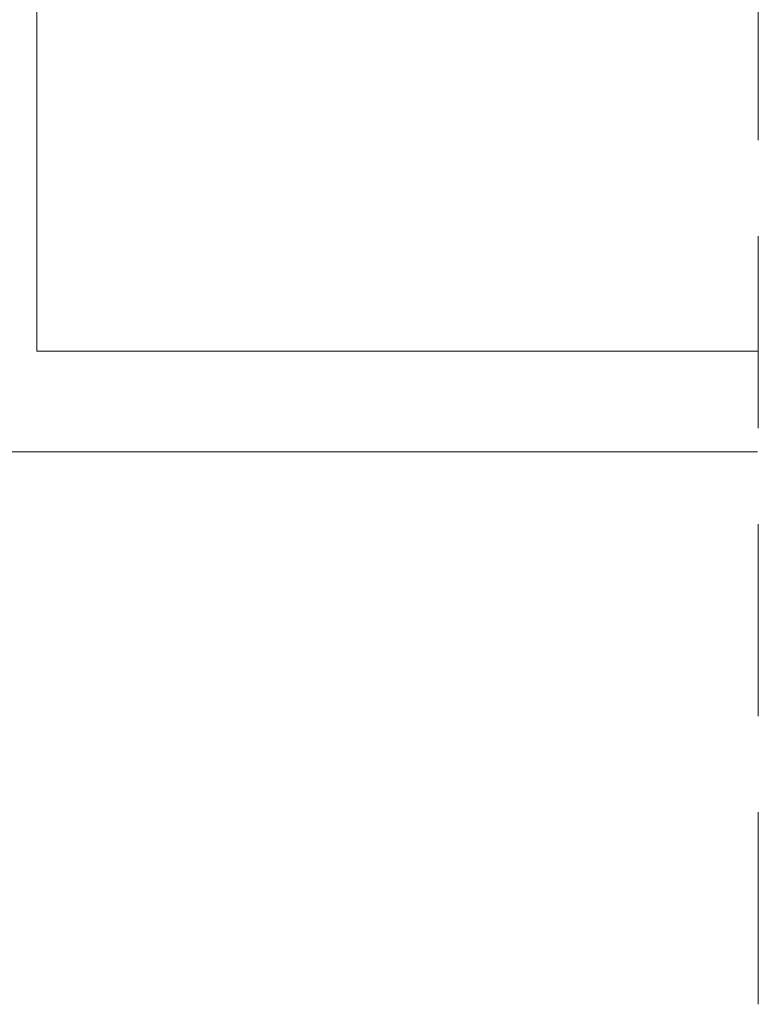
# Model space of a CAD drawing. Header units: millimetres. Extents: x -1096 to 3960, y -1899 to 666.
# Tile 57 of 75: x 3715 to 3960, y -1615 to -1289. Entities that reach past the tile are written whole.
import ezdxf

# ---------------------------------------------------------------- set-up
doc = ezdxf.new("R2010")
doc.units = ezdxf.units.MM
doc.layers.add('C00-00-00', color=7, linetype='Continuous')

msp = doc.modelspace()

# ---------------------------------------------------------------- linework, layer by layer
at = {"layer": 'C00-00-00', "lineweight": 0}
for points in [[(3694.446, -1398.988), (3704.607, -1398.988), (3704.607, -1201.069), (3663.542, -1201.069), (3663.542, -1184.347), (3755.198, -1184.347), (3755.198, -1201.069), (3721.118, -1201.069), (3721.118, -1398.988), (3959.469, -1398.988)], [(3959.683, -1329.137), (3959.683, -1265.63)], [(3959.683, -1424.393), (3959.683, -1360.885)], [(3959.469, -1432.221), (3694.446, -1432.221), (3694.446, -1398.988)], [(3959.683, -1519.645), (3959.683, -1456.141)], [(3959.683, -1614.901), (3959.683, -1551.397)]]:
    msp.add_lwpolyline(points, dxfattribs=at)

doc.saveas('drawing.dxf')
